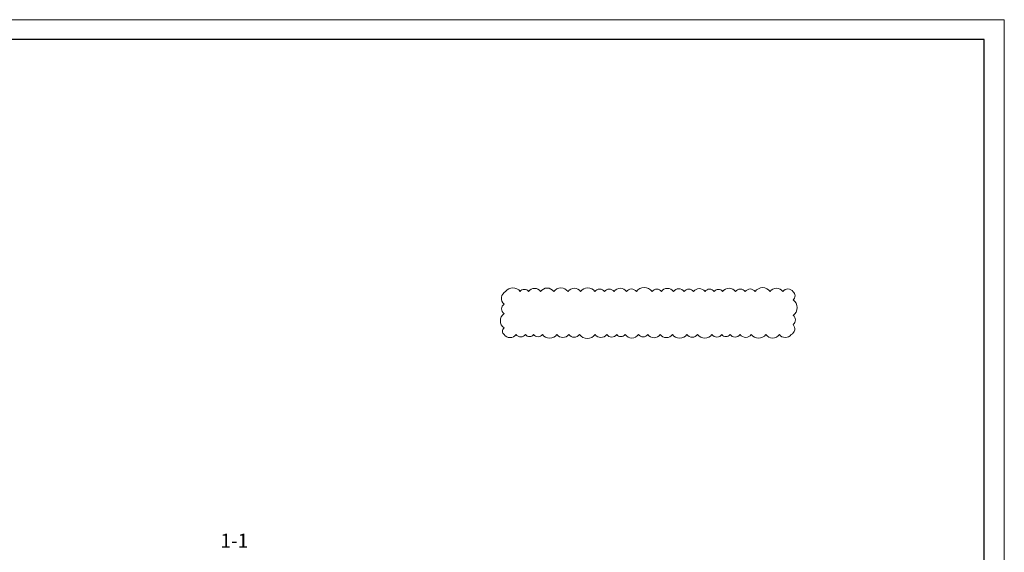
# Model space of a CAD drawing. Header units: millimetres. Extents: x 376598 to 1249954, y -318491 to -22134.
# Tile 99 of 256: x 637319 to 661960, y -301311 to -287979. Entities that reach past the tile are written whole.
import ezdxf

# ---------------------------------------------------------------- set-up
doc = ezdxf.new("R2010")
doc.units = ezdxf.units.MM
doc.layers.add('РАЗМЕРЫ', color=1, linetype='Continuous', lineweight=9)
doc.layers.add('ТОНКИЕ', color=7, linetype='Continuous', lineweight=9)
doc.layers.add('ТОЛСТЫЕ_ОСНОВНЫЕ', color=6, linetype='Continuous')
doc.styles.add('GOST-2.304_Type-B', font='GOST_Common.ttf')

# ---------------------------------------------------------------- blocks, each defined once
blk = doc.blocks.new('*U56')
at = {"layer": 'ТОЛСТЫЕ_ОСНОВНЫЕ', "color": 6}
blk.add_lwpolyline([(20, 5), (415, 5), (415, 292), (20, 292)], close=True, dxfattribs=at)
at = {"layer": 'ТОНКИЕ'}
blk.add_lwpolyline([(0, 0), (420, 0), (420, 297), (0, 297)], close=True, dxfattribs=at)

msp = doc.modelspace()

# ---------------------------------------------------------------- linework, layer by layer
at = {"layer": 'РАЗМЕРЫ', "color": 240, "lineweight": 0, "true_color": 0xed1f24}
msp.add_lwpolyline([(649440.9, -295858.3, 0.5205671), (649739.4, -295858.3, 0.5205671), (649978.7, -295858.3, 0.5205671), (650180.7, -295858.3, 0.5205671), (650400.9, -295858.3, 0.5205671), (650763.9, -295858.3, 0.5205671), (651057.6, -295858.3, 0.5205671), (651328.2, -295858.3, 0.5205671), (651721, -295858.3, 0.5205671), (652009.7, -295858.3, 0.5205671), (652259.8, -295858.3, 0.5205671), (652468.1, -295858.3, 0.5205671), (652807.7, -295858.3, 0.5205671), (653035.6, -295858.3, 0.5205671), (653350.4, -295858.3, 0.5205671), (653655.7, -295858.3, 0.5205671), (654016.7, -295858.3, 0.5205671), (654284.5, -295858.3, 0.5205671), (654643.9, -295858.3, 0.5205671), (654890.4, -295858.3, 0.5205671), (655095.7, -295858.3, 0.5205671), (655349.5, -295858.3, 0.5205671), (655627.5, -295858.3, 0.5205671), (655989.7, -295858.3, 0.5205671), (656332, -295858.3, 0.5205671), (656625.5, -295858.3, 0.5205671), (656672.1, -295608.8, 0.5205671), (656672.1, -295380.9, 0.5205671), (656672.1, -294991.3, 0.5205671), (656672.1, -294788.5, 0.5205671), (656416, -294783.8, 0.5205671), (656097.3, -294783.8, 0.5205671), (655723.4, -294783.8, 0.5205671), (655477.2, -294783.8, 0.5205671), (655233.4, -294783.8, 0.5205671), (654908.7, -294783.8, 0.5205671), (654699.8, -294783.8, 0.5205671), (654470.6, -294783.8, 0.5205671), (654182.2, -294783.8, 0.5205671), (653947.2, -294783.8, 0.5205671), (653677.3, -294783.8, 0.5205671), (653377.7, -294783.8, 0.5205671), (653145.4, -294783.8, 0.5205671), (652750.8, -294783.8, 0.5205671), (652504.2, -294783.8, 0.5205671), (652192.1, -294783.8, 0.5205671), (651955.1, -294783.8, 0.5205671), (651713.1, -294783.8, 0.5205671), (651356.1, -294783.8, 0.5205671), (651041.3, -294783.8, 0.5205671), (650686.9, -294783.8, 0.5205671), (650354.5, -294783.8, 0.5205671), (650054, -294783.8, 0.5205671), (649842.1, -294783.8, 0.5205671), (649478.7, -294783.8, 0.5205671), (649440.9, -295100.6, 0.5205671), (649440.9, -295335.4, 0.5205671), (649440.9, -295695.3, 0.5205671)], format="xyb", close=True, dxfattribs=at)

# ---------------------------------------------------------------- block references
at = {"xscale": 100, "yscale": 100, "zscale": 100}
msp.add_blockref('*U56', (619959.6, -317678.9), dxfattribs=at)

# ---------------------------------------------------------------- texts
at = {"layer": 'РАЗМЕРЫ', "insert": (642690.9, -301018.5), "char_height": 350, "attachment_point": 5, "style": 'GOST-2.304_Type-B'}
msp.add_mtext_dynamic_manual_height_columns('1-1', width=3941.213, gutter_width=625, heights=[0], dxfattribs=at)

doc.saveas('drawing.dxf')
